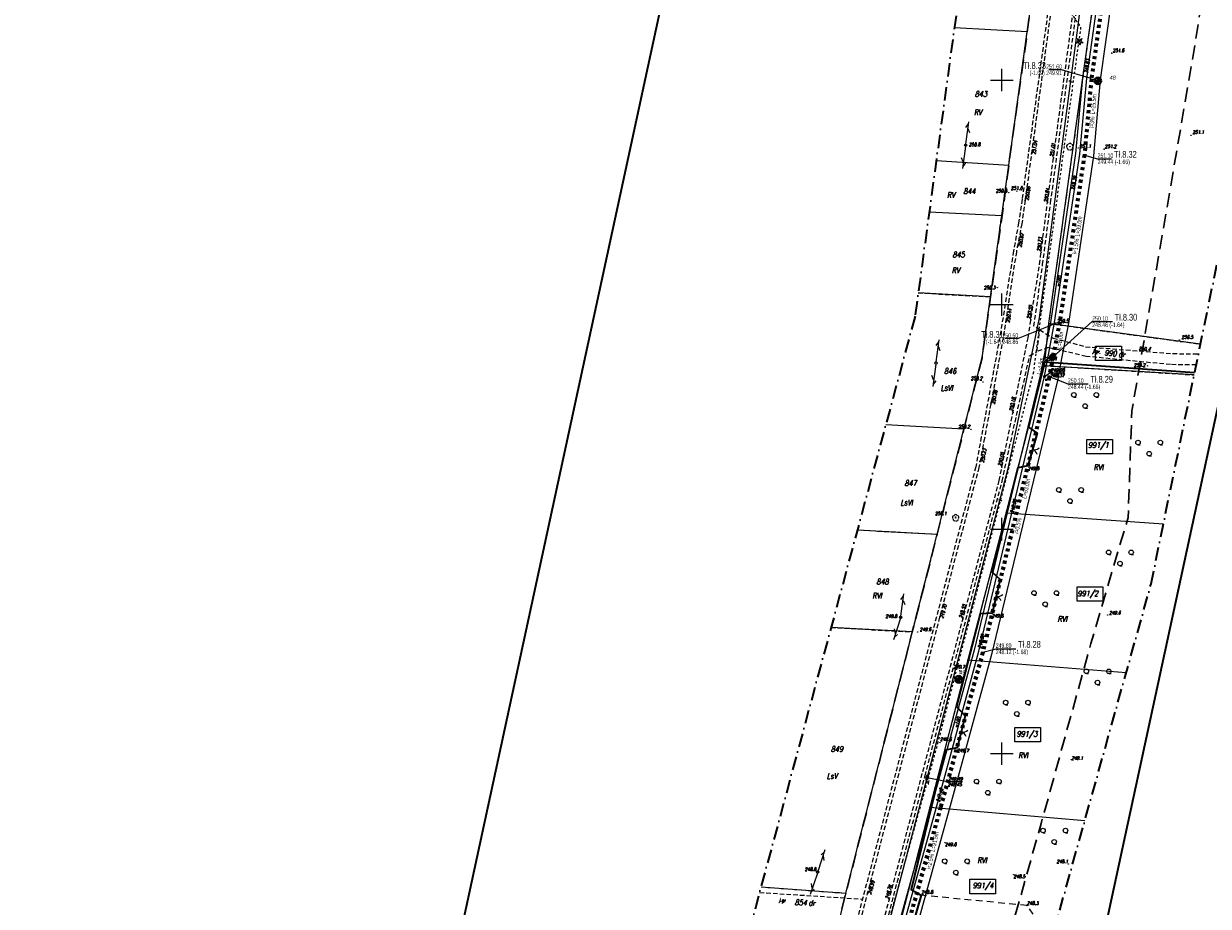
# Model space of a CAD drawing. Header units: millimetres. Extents: x 7436010 to 7436992, y 5663514 to 5666647.
# Tile 54 of 73: x 7436432 to 7436696, y 5665366 to 5665563. Entities that reach past the tile are written whole.
import ezdxf
from ezdxf.enums import TextEntityAlignment as Align

# ---------------------------------------------------------------- set-up
doc = ezdxf.new("R2010")
doc.units = ezdxf.units.MM
doc.header["$PDSIZE"] = 1
for name, pattern in [('$0$HIDDEN', [9.525, 6.35, -3.175]), ('0.7_0.7', [1.4, 0.7, -0.7]), ('1', [0]), ('3', [1, 0.5, -0.5]), ('4', [2.5, 1.5, -1]), ('BUR', [3, 2, -1]), ('GAK', [3.5, 2, -0.75, 0, -0.75]), ('GDE', [0]), ('GUZ', [1.5, 1, -0.5]), ('KOU', [1.5, 1, -0.5]), ('UPW', [2, 1, 1])]:
    doc.linetypes.add(name, pattern=pattern)
for name, color, linetype, lineweight in [('1 OGRODZENIE', 7, 'BGT', 35), ('16 DRZEWA', 96, 'Continuous', 18), ('17 SŁUPY TELEKOMUNIKACYJNE', 30, 'Continuous', 18), ('18 LINIE TELEKOMUNIAKCYJNE', 30, 'Continuous', 18), ('19 ZAKRZEWIENIE ZADRZEWIENIE SYMBOLE', 7, 'Continuous', 18), ('2 BRAMY FURTKI', 7, 'Continuous', 18), ('44 ZAKRZEWIENIE LINIE', 7, '4', 18), ('_BB_Kanalizacja ciśnieniowa - trasa', 44, '0.7_0.7', 70), ('_CC_Studnie 1000 PE SIEĆ', 44, 'Continuous', 40), ('_CC_Tłoczny SIEĆ_opisy', 44, 'BUR', 50), ('_DZIAŁKI DO POZWOLENIA', 110, 'Continuous', 9), ('_GG_Otwory geologiczne - symbole', 10, 'Continuous', 40), ('_LINIA ROZ.LOKA', 4, '$0$HIDDEN', 30), ('Dzialki', 7, 'GDE', 18), ('DZIALKI_SYT-WYS_T_0', 7, 'Continuous', 18), ('EDZPD_L_1', 7, 'GDE', 18), ('EKLTK_T_0', 96, 'Continuous', 18), ('EUZOU_T_0', 96, 'Continuous', 18), ('EUZPU_L_0', 96, 'GUZ', 18), ('GG_otwory_geologiczne_geolog', 10, 'Continuous', 40), ('Linie_odn', 7, 'Continuous', 9), ('Numery działek uzupełnienie', 7, 'Continuous', 18), ('Numery_dzialek', 7, 'Continuous', 18), ('obszar odziaływania inwestcyji', 80, 'Continuous', 20), ('Podzial_sekcyjny_krzyze', 7, 'Continuous', 13), ('Punkty', 7, 'Continuous', 18), ('PunPOMIAR1', 7, 'Continuous', 18), ('RzedPOMIAR1', 7, 'Continuous', 18), ('SDROK_T_0', 7, 'Continuous', 18), ('SDRPK_L_1', 7, 'KOU', 18), ('SDRPK_L_4', 7, 'KOU', 18), ('SIEC_ENERGETYCZNA_L_0', 1, '3', 18), ('SZZPZ_T_0', 7, 'Continuous', 18), ('SZZPZ_T_0 zakrzewienie', 7, 'Continuous', 18), ('UTTOA_T_0', 7, 'Continuous', 18), ('UTTOC_T_0', 30, 'Continuous', 18), ('UTTOO_T_0', 30, 'Continuous', 18), ('UTTPA_T_0', 30, 'Continuous', 18), ('UTTPA_T_3', 30, 'Continuous', 18), ('UTTPO_L_0', 30, '1', 18), ('UWWOA_T_0', 5, 'Continuous', 18), ('UWWOC_T_0', 5, 'Continuous', 18), ('UWWOO_T_0', 5, 'Continuous', 18), ('UWWPA_T_1', 5, 'Continuous', 18), ('UWWPO_L_1', 5, '1', 18), ('UŻYTKI LINIE', 96, 'GUZ', 18), ('UŻYTKI OZNACZENIE', 96, 'Continuous', 18), ('WEKTOR WODOCIĄGI wo', 5, 'Continuous', 18), ('WUKOS_T_0', 7, 'Continuous', 18), ('WUKOS_T_1', 7, 'Continuous', 18), ('ZAKRES MAPY', 1, 'GAK', 35)]:
    doc.layers.add(name, color=color, linetype=linetype, lineweight=lineweight)
doc.layers.add('_map', color=7, linetype='Continuous')
doc.layers.add('RAMA WYPLOT', color=3, linetype='Continuous', lineweight=35, plot=False)
doc.styles.add('K1_ACAD', font='romans.shx', dxfattribs={"width": 0.8, "oblique": 12})
doc.styles.add('PLAN 1 pop.', font='ARIALN.TTF', dxfattribs={"width": 0.8})
doc.styles.add('PLAN 2 pop.', font='ARIALN.TTF', dxfattribs={"width": 0.8})
doc.linetypes.add('BGT', pattern='A,3.75,[133,ltypeshp.shx,S=0.1875,R=0,X=0,Y=0],3.75', length=7.5)

# ---------------------------------------------------------------- blocks, each defined once
blk = doc.blocks.new('GRT')
at = {"linetype": 'Continuous'}
blk.add_circle((0, 0), 0.25, dxfattribs=at)
blk = doc.blocks.new('GRO')
at = {"linetype": 'Continuous'}
blk.add_circle((0, 0), 0.045, dxfattribs=at)
blk = doc.blocks.new('DLI')
at = {"linetype": 'Continuous'}
blk.add_circle((0, 0), 0.045, dxfattribs=at)
for centre, start, end in [((-0.36, 0.12), 102.1445, 221.86), ((0, 0.38), 30.1401, 149.8599), ((0.36, 0.12), 318.14, 77.8555), ((-0.22, -0.3), 174.1482, 293.8542), ((0.22, -0.3), 246.1458, 5.8518)]:
    blk.add_arc(centre, 0.375, start, end, dxfattribs=at)
blk = doc.blocks.new('LZA')
at = {"linetype": 'Continuous'}
for p, q in [((-2.5, 0.75), (-2, 0.75)), ((2.5, 0.75), (3, 0.75)), ((0, -1.75), (0.5, -1.75))]:
    blk.add_line(p, q, dxfattribs=at)
for centre in [(-2.5, 1.25), (2.5, 1.25), (0, -1.25)]:
    blk.add_circle(centre, 0.5, dxfattribs=at)
blk = doc.blocks.new('SLS')
at = {"linetype": 'Continuous'}
blk.add_circle((0, 0), 0.25, dxfattribs=at)
blk = doc.blocks.new('PLT')
at = {"linetype": 'Continuous'}
for p, q in [((0.25, 0), (5.25, 0)), ((3.76605, 0), (2.9, -0.5)), ((3.9, 0.5), (4.76605, 0))]:
    blk.add_line(p, q, dxfattribs=at)
blk = doc.blocks.new('SUUS15_07B')
at = {"linetype": 'Continuous'}
for p, q in [((0.5, 0.23), (-0.5, 0.23)), ((-0.5, 0.23), (-0.5, -0.23)), ((0.5, -0.23), (0.5, 0.23)), ((-0.5, -0.23), (0.5, -0.23))]:
    blk.add_line(p, q, dxfattribs=at)
blk = doc.blocks.new('ZAS')
at = {"linetype": 'Continuous'}
for radius in [0.2, 0.175, 0.15, 0.125, 0.1, 0.075, 0.05, 0.025, 0.00715]:
    blk.add_circle((0, 0), radius, dxfattribs=at)
blk = doc.blocks.new('WSP')
at = {"linetype": 'Continuous'}
blk.add_circle((0, 0), 0.045, dxfattribs=at)
blk = doc.blocks.new('DIG')
at = {"linetype": 'Continuous'}
for p, q in [((-0.78225, -0.26495), (-0.3012, 0.09375)), ((-0.3012, 0.09375), (-0.4937, 0.6621)), ((-0.4937, 0.6621), (-0.0039, 0.31545)), ((-0.0039, 0.31545), (0.4771, 0.67415)), ((0.4771, 0.67415), (0.2988, 0.1012)), ((0.2988, 0.1012), (0.7886, -0.24545)), ((-0.18225, -0.2575), (-0.78225, -0.26495)), ((0.01025, -0.82585), (-0.18225, -0.2575)), ((0.1886, -0.2529), (0.01025, -0.82585)), ((0.7886, -0.24545), (0.1886, -0.2529))]:
    blk.add_line(p, q, dxfattribs=at)
blk.add_circle((0, 0), 0.045, dxfattribs=at)
blk = doc.blocks.new('BGB')
at = {"linetype": 'Continuous'}
for centre, start, end in [((-1.5, 0), 359.9995, 60), ((1.5, 0), 120, 180.0005)]:
    blk.add_arc(centre, 1.5, start, end, dxfattribs=at)
blk = doc.blocks.new('STUDZ')
at = {"layer": '1 OGRODZENIE', "flags": 128}
blk.add_lwpolyline([(7436692.92, 5665484.81), (7436659.52, 5665487.18), (7436655.94, 5665472.74), (7436657.86, 5665471.35), (7436655.78, 5665464.07), (7436653.56, 5665463.68), (7436647.66, 5665440.55), (7436649.65, 5665438.77), (7436647.82, 5665431.28), (7436645.19, 5665431.15), (7436639.89, 5665410.49), (7436641.85, 5665408.41), (7436640.04, 5665401.26), (7436637.38, 5665400.74), (7436629.83, 5665369.74), (7436632, 5665368.48), (7436630.06, 5665361.83), (7436627.65, 5665361.02), (7436604.83, 5665272.7)], dxfattribs=at)
at = {"layer": '44 ZAKRZEWIENIE LINIE', "flags": 128}
blk.add_lwpolyline([(7436655.62, 5665366.15), (7436632, 5665368.48)], dxfattribs=at)
at = {"layer": 'Dzialki'}
for p, q in [((7436659.4, 5665486.4), (7436650.93, 5665453.63)), ((7436692.82, 5665484.35), (7436659.4, 5665486.4)), ((7436650.93, 5665453.63), (7436642.45, 5665420.86)), ((7436650.93, 5665453.63), (7436685.98, 5665451.18)), ((7436642.45, 5665420.86), (7436633.98, 5665388.09)), ((7436642.45, 5665420.86), (7436677.71, 5665418.09)), ((7436633.98, 5665388.09), (7436625.51, 5665355.33)), ((7436633.98, 5665388.09), (7436668.47, 5665385.09))]:
    blk.add_line(p, q, dxfattribs=at)
at = {"layer": 'EDZPD_L_1'}
for p, q in [((7436687.02, 5665687.87), (7436667.9, 5665549.97)), ((7436655.65, 5665560.72), (7436662.17, 5665607.7)), ((7436655.65, 5665560.72), (7436639.42, 5665561.61)), ((7436651.54, 5665531.03), (7436655.65, 5665560.72)), ((7436667.9, 5665549.97), (7436660.39, 5665495.8)), ((7436635.4, 5665532.1), (7436651.54, 5665531.03)), ((7436649.98, 5665519.82), (7436651.54, 5665531.03)), ((7436633.84, 5665520.67), (7436649.98, 5665519.82)), ((7436647.47, 5665501.71), (7436649.98, 5665519.82)), ((7436647.47, 5665501.71), (7436631.37, 5665502.61)), ((7436645.59, 5665488.13), (7436647.47, 5665501.71)), ((7436660.39, 5665495.8), (7436659.4, 5665486.4)), ((7436694.23, 5665491.2), (7436660.39, 5665495.8)), ((7436641.55, 5665472.26), (7436645.59, 5665488.13)), ((7436641.55, 5665472.26), (7436624.15, 5665473.24)), ((7436635.6, 5665448.86), (7436641.55, 5665472.26)), ((7436617.82, 5665449.82), (7436635.6, 5665448.86)), ((7436630.06, 5665427.11), (7436635.6, 5665448.86)), ((7436630.06, 5665427.11), (7436611.96, 5665428.09)), ((7436615.26, 5665368.93), (7436630.06, 5665427.11)), ((7436596.37, 5665370.31), (7436615.26, 5665368.93)), ((7436615.26, 5665368.93), (7436613.91, 5665363.63))]:
    blk.add_line(p, q, dxfattribs=at)
at = {"layer": 'EUZPU_L_0', "linetype": '4'}
blk.add_line((7436658.47, 5665362.23), (7436655.62, 5665366.15), dxfattribs=at)
at = {"layer": 'Podzial_sekcyjny_krzyze', "color": 7, "lineweight": 13}
for p, q in [((7436650, 5665547.5), (7436650, 5665552.5)), ((7436647.5, 5665550), (7436652.5, 5665550)), ((7436650, 5665497.5), (7436650, 5665502.5)), ((7436647.5, 5665500), (7436652.5, 5665500)), ((7436650, 5665447.5), (7436650, 5665452.5)), ((7436647.5, 5665450), (7436652.5, 5665450)), ((7436650, 5665397.5), (7436650, 5665402.5)), ((7436647.5, 5665400), (7436652.5, 5665400))]:
    blk.add_line(p, q, dxfattribs=at)
at = {"layer": 'PunPOMIAR1'}
for p in [(7436674.52, 5665556.02), (7436672.78, 5665534.64), (7436656.57, 5665533.56), (7436661.5, 5665532.72), (7436653.45, 5665512.95), (7436658.73, 5665511.65), (7436650.85, 5665496.14), (7436656.45, 5665496.59), (7436659.52, 5665487.18), (7436647.57, 5665478.08), (7436652.48, 5665475.98), (7436645.12, 5665465.05), (7436650.02, 5665463.8), (7436655.78, 5665464.07), (7436636.15, 5665430.43), (7436641.3, 5665429.93), (7436647.82, 5665431.28), (7436640.04, 5665401.26), (7436620.04, 5665368.91), (7436632, 5665368.48), (7436624.89, 5665367.41)]:
    blk.add_point(p, dxfattribs=at)
at = {"layer": 'RAMA WYPLOT', "flags": 128}
blk.add_lwpolyline([(7436469.91, 5665084.38), (7436654.27, 5665937.39), (7436791.11, 5665907.82), (7436606.75, 5665054.8)], close=True, dxfattribs=at)
at = {"layer": 'SDRPK_L_1'}
for p, q in [((7436685.94, 5665751.99), (7436654.5, 5665523.45)), ((7436668.02, 5665617.74), (7436655.17, 5665523.24)), ((7436660.16, 5665522.74), (7436672.89, 5665617.55)), ((7436660.86, 5665522.7), (7436673.64, 5665617.49)), ((7436654.5, 5665523.45), (7436653.72, 5665518.24)), ((7436655.17, 5665523.24), (7436654.45, 5665518.02)), ((7436658.38, 5665508.97), (7436660.16, 5665522.74)), ((7436659.08, 5665508.92), (7436660.86, 5665522.7)), ((7436653.72, 5665518.24), (7436652.59, 5665511.95)), ((7436654.45, 5665518.02), (7436653.22, 5665511.78)), ((7436652.59, 5665511.95), (7436649.78, 5665494.15)), ((7436653.22, 5665511.78), (7436650.54, 5665494.09)), ((7436655.83, 5665492.59), (7436658.38, 5665508.97)), ((7436657.14, 5665495.2), (7436659.08, 5665508.92)), ((7436658.44, 5665494.35), (7436657.14, 5665495.2)), ((7436649.78, 5665494.15), (7436645.42, 5665470.53)), ((7436650.54, 5665494.09), (7436646.13, 5665470.29)), ((7436649.42, 5665460.84), (7436655.83, 5665492.59)), ((7436657.82, 5665489.56), (7436658.44, 5665494.35)), ((7436650.05, 5665460.66), (7436656.17, 5665488.6)), ((7436656.17, 5665488.6), (7436657.82, 5665489.56)), ((7436645.42, 5665470.53), (7436644.18, 5665463.84)), ((7436646.13, 5665470.29), (7436644.87, 5665463.74)), ((7436644.18, 5665463.84), (7436597.42, 5665285.47)), ((7436644.87, 5665463.74), (7436598.12, 5665285.17)), ((7436603.07, 5665284.33), (7436649.42, 5665460.84)), ((7436632.88, 5665395.03), (7436650.05, 5665460.66)), ((7436603.93, 5665284.26), (7436632.88, 5665395.03))]:
    blk.add_line(p, q, dxfattribs=at)
at = {"layer": 'SDRPK_L_4'}
for p, q in [((7436658.44, 5665494.35), (7436661.42, 5665492.54)), ((7436661.42, 5665492.54), (7436668.64, 5665490.63)), ((7436660.35, 5665490.44), (7436657.82, 5665489.56)), ((7436668.75, 5665488.47), (7436660.35, 5665490.44)), ((7436668.64, 5665490.63), (7436688.03, 5665489.09)), ((7436687.57, 5665486.63), (7436668.75, 5665488.47)), ((7436688.03, 5665489.09), (7436693.78, 5665489.02)), ((7436693.28, 5665486.59), (7436687.57, 5665486.63)), ((7436596.04, 5665369.09), (7436618.95, 5665367.61))]:
    blk.add_line(p, q, dxfattribs=at)
at = {"layer": 'SIEC_ENERGETYCZNA_L_0'}
for p, q in [((7436665.87, 5665564.23), (7436667.54, 5665561.78)), ((7436667.54, 5665561.78), (7436663.86, 5665535.24)), ((7436663.86, 5665535.24), (7436661.15, 5665515.65)), ((7436661.15, 5665515.65), (7436658.7, 5665497.99)), ((7436658.7, 5665497.99), (7436657.01, 5665484.95)), ((7436657.01, 5665484.95), (7436651.54, 5665463.71)), ((7436651.54, 5665463.71), (7436640.25, 5665420.11)), ((7436640.25, 5665420.11), (7436635.75, 5665402.54)), ((7436635.75, 5665402.54), (7436629.39, 5665379.43)), ((7436629.39, 5665379.43), (7436623.58, 5665358.25))]:
    blk.add_line(p, q, dxfattribs=at)
at = {"layer": 'UTTOC_T_0'}
for p, q in [((7436633.35, 5665394.67), (7436637.83, 5665393.77)), ((7436637.83, 5665393.77), (7436641.22, 5665393.77))]:
    blk.add_line(p, q, dxfattribs=at)
at = {"layer": 'UTTPO_L_0'}
for p, q in [((7436658.36, 5665497.02), (7436677.18, 5665639.26)), ((7436651.51, 5665463.82), (7436658.36, 5665497.02)), ((7436633.4, 5665394.84), (7436651.51, 5665463.82)), ((7436573.63, 5665166.96), (7436633.4, 5665394.84))]:
    blk.add_line(p, q, dxfattribs=at)
at = {"layer": 'UWWOA_T_0'}
for p, q in [((7436659.52, 5665483.99), (7436660.66, 5665484.79)), ((7436660.66, 5665484.79), (7436664.01, 5665484.79))]:
    blk.add_line(p, q, dxfattribs=at)
at = {"layer": 'UŻYTKI LINIE', "flags": 128}
for points in [[(7436687.02, 5665687.87), (7436667.9, 5665549.97), (7436660.39, 5665495.8), (7436694.23, 5665491.2)], [(7436596.37, 5665370.31), (7436615.26, 5665368.93), (7436630.06, 5665427.11), (7436635.6, 5665448.86), (7436641.55, 5665472.26), (7436645.59, 5665488.13), (7436647.47, 5665501.71), (7436649.98, 5665519.82), (7436651.54, 5665531.03), (7436655.65, 5665560.72), (7436662.17, 5665607.7), (7436664.24, 5665622.64), (7436669.04, 5665657.31)], [(7436631.37, 5665502.61), (7436647.47, 5665501.71)], [(7436659.4, 5665486.4), (7436650.93, 5665453.63), (7436642.45, 5665420.86), (7436633.98, 5665388.09), (7436625.51, 5665355.33), (7436616.31, 5665319.76), (7436607.18, 5665284.42), (7436597.98, 5665248.84)], [(7436659.4, 5665486.4), (7436692.82, 5665484.35)], [(7436617.82, 5665449.82), (7436635.6, 5665448.86)], [(7436611.96, 5665428.09), (7436630.06, 5665427.11)]]:
    blk.add_lwpolyline(points, dxfattribs=at)
at = {"layer": 'WEKTOR WODOCIĄGI wo'}
for p, q in [((7436668.94, 5665550.4), (7436676.46, 5665604.01)), ((7436667.39, 5665533.54), (7436668.94, 5665550.4)), ((7436661.74, 5665496.04), (7436667.39, 5665533.54)), ((7436659.52, 5665483.99), (7436661.74, 5665496.04)), ((7436644.84, 5665422.8), (7436659.52, 5665483.99)), ((7436635.48, 5665388.37), (7436644.84, 5665422.8)), ((7436625.4, 5665352.16), (7436635.48, 5665388.37))]:
    blk.add_line(p, q, dxfattribs=at)
at = {"layer": 'ZAKRES MAPY', "ltscale": 1.5}
blk.add_lwpolyline([(7436499.64, 5664770.19), (7436618.18, 5665205.39), (7436683.21, 5665437.78), (7436699.29, 5665515.69), (7436766.55, 5666002.2), (7436830.55, 5666510.53), (7436842.09, 5666581.76), (7436785.51, 5666596.85), (7436785.51, 5666596.85), (7436586.58, 5666594.14), (7436584.94, 5666524.7), (7436750.08, 5666529.35), (7436745.08, 5666424.3), (7436720.95, 5666302.3), (7436720.95, 5666302.3), (7436688.83, 5666001.55), (7436443.21, 5666009.35), (7436440.09, 5665956.61), (7436694.21, 5665946.11), (7436662.94, 5665733.97), (7436630.66, 5665497.39), (7436531.49, 5665129.94)], dxfattribs=at)
at = {"layer": '16 DRZEWA', "linetype": 'Continuous'}
blk.add_blockref('DIG', (7436667.32, 5665558.57), dxfattribs=at)
at = {"layer": '17 SŁUPY TELEKOMUNIKACYJNE', "rotation": 0.06504070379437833}
blk.add_blockref('SLS', (7436635.32, 5665486.98), dxfattribs=at)
at = {"layer": '18 LINIE TELEKOMUNIAKCYJNE', "linetype": 'Continuous'}
for rotation in [82.25672259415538, 262.1036979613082]:
    blk.add_blockref('PLT', (7436635.32, 5665486.98), dxfattribs=dict(at, rotation=rotation))
at = {"layer": '19 ZAKRZEWIENIE ZADRZEWIENIE SYMBOLE'}
for p in [(7436668.53, 5665478.66), (7436682.8, 5665468.04), (7436665.17, 5665457.5), (7436676.29, 5665443.59), (7436659.65, 5665434.54), (7436671.31, 5665417.09), (7436653.33, 5665410.12), (7436646.86, 5665392.56), (7436661.66, 5665381.62)]:
    blk.add_blockref('LZA', p, dxfattribs=at)
at = {"layer": '2 BRAMY FURTKI'}
for p, rotation in [((7436656.82, 5665467.71), 254.0546040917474), ((7436648.74, 5665435.03), 256.2986226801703), ((7436640.95, 5665404.83), 255.7941871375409)]:
    blk.add_blockref('BGB', p, dxfattribs=dict(at, rotation=rotation))
at = {"layer": 'Punkty'}
for name, p in [('GRT', (7436659.4, 5665486.4)), ('GRO', (7436650.93, 5665453.63)), ('GRO', (7436642.45, 5665420.86)), ('GRO', (7436633.98, 5665388.09))]:
    blk.add_blockref(name, p, dxfattribs=at)
at = {"layer": 'SZZPZ_T_0'}
for p, rotation in [((7436665.14, 5665535.15), 0.06266379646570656), ((7436639.72, 5665452.49), 0.06534123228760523)]:
    blk.add_blockref('DLI', p, dxfattribs=dict(at, rotation=rotation))
at = {"layer": 'SZZPZ_T_0 zakrzewienie'}
blk.add_blockref('LZA', (7436639.76, 5665374.79), dxfattribs=at)
at = {"layer": 'UTTPA_T_0', "rotation": 75.28823630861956}
blk.add_blockref('SUUS15_07B', (7436633.35, 5665394.67), dxfattribs=at)
at = {"layer": 'UTTPA_T_3'}
for name, p, rotation in [('PLT', (7436641.92, 5665535.51), 82.34666308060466), ('PLT', (7436641.92, 5665535.51), 262.1709478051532), ('SLS', (7436641.92, 5665535.51), 0.06318289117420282), ('PLT', (7436627.47, 5665430.37), 82.17489749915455), ('PLT', (7436627.47, 5665430.37), 251.9726762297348), ('SLS', (7436627.47, 5665430.37), 0.06504070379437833), ('PLT', (7436609, 5665373.62), 71.97379135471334), ('SLS', (7436609, 5665373.62), 0.06381126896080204), ('PLT', (7436609, 5665373.62), 250.879361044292)]:
    blk.add_blockref(name, p, dxfattribs=dict(at, rotation=rotation))
at = {"layer": 'UWWPA_T_1', "rotation": 258.9200577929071}
blk.add_blockref('ZAS', (7436659.52, 5665483.99), dxfattribs=at)
at = {"layer": 'WUKOS_T_0'}
for p, rotation in [((7436692.09, 5665537.69), 0.06236326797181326), ((7436641.9, 5665535.51), 0.06318289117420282), ((7436667.03, 5665534.86), 0.06263647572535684), ((7436651.52, 5665524.96), 0.06301896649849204), ((7436653.34, 5665525.27), 0.06296432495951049), ((7436649, 5665503.78), 0.06356538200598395), ((7436661.73, 5665495.97), 0.0638932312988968), ((7436683.14, 5665490.5), 0.06386591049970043), ((7436689.54, 5665492.1), 0.06353806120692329), ((7436682.41, 5665486.36), 0.06405715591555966), ((7436645.77, 5665482.78), 0.0644396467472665), ((7436643.15, 5665472.21), 0.06484945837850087), ((7436639.68, 5665452.69), 0.06534123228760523), ((7436627.39, 5665430.36), 0.06504070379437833), ((7436673.58, 5665430.87), 0.06555979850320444), ((7436631.26, 5665427.07), 0.0651226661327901), ((7436640.63, 5665418.44), 0.06523194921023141), ((7436636.24, 5665402.47), 0.06476749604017), ((7436665.49, 5665398.64), 0.06468553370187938), ((7436609.01, 5665373.71), 0.06381126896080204)]:
    blk.add_blockref('WSP', p, dxfattribs=dict(at, rotation=rotation))
for p in [(7436655.17, 5665523.24), (7436660.16, 5665522.74), (7436637.32, 5665380.15), (7436664.81, 5665375.42), (7436652.61, 5665373.03), (7436655.62, 5665366.15)]:
    blk.add_blockref('WSP', p, dxfattribs=at)
at = {"layer": 'DZIALKI_SYT-WYS_T_0', "style": 'K1_ACAD', "oblique": 12, "width": 0.8}
for s, p in [('843', (7436645.34, 5665546.93)), ('844', (7436642.78, 5665525.26)), ('845', (7436640.37, 5665511.14)), ('846', (7436638.49, 5665485.19)), ('847', (7436629.68, 5665460.24)), ('848', (7436623.42, 5665438.29)), ('849', (7436613.27, 5665401.01))]:
    blk.add_text(s, height=1.25, dxfattribs=at).set_placement(p, align=Align.MIDDLE)
blk.add_text('854', height=1.25, rotation=356.5781, dxfattribs=at).set_placement((7436605.22, 5665366.84), align=Align.MIDDLE)
at = {"layer": 'EKLTK_T_0', "style": 'K1_ACAD', "oblique": 12, "width": 0.8}
for p in [(7436670.43, 5665464.4), (7436662.39, 5665430.61), (7436653.66, 5665400.23), (7436644.5, 5665376.89)]:
    blk.add_text('RVI', height=1.25, dxfattribs=at).set_placement(p, align=Align.TOP_LEFT)
at = {"layer": 'EUZOU_T_0', "style": 'K1_ACAD', "oblique": 12, "width": 0.8}
blk.add_text('LsV', height=1.25, dxfattribs=at).set_placement((7436610.99, 5665395.63), align=Align.TOP_LEFT)
blk.add_text('dr', height=1.25, rotation=356.5781, dxfattribs=at).set_placement((7436606.98, 5665367.39), align=Align.TOP_LEFT)
at = {"layer": 'Numery działek uzupełnienie', "style": 'K1_ACAD', "oblique": 12, "width": 0.8}
blk.add_text('990', height=1.25, rotation=354.416, dxfattribs=at).set_placement((7436672.92, 5665489.94), align=Align.TOP_LEFT)
at = {"layer": 'Numery_dzialek', "style": 'K1_ACAD', "oblique": 12, "width": 0.8}
for s, p in [('991/1', (7436669.19, 5665469.35)), ('991/2', (7436666.85, 5665436.29)), ('991/3', (7436653.28, 5665405.02)), ('991/4', (7436643.5, 5665371.26))]:
    blk.add_text(s, height=1.25, dxfattribs=at).set_placement(p, align=Align.TOP_LEFT)
at = {"layer": 'RzedPOMIAR1', "style": 'K1_ACAD', "oblique": 12, "width": 0.8}
for s, p in [('251.6', (7436674.68, 5665556.25)), ('251.2', (7436672.94, 5665534.87)), ('250.1', (7436659.68, 5665487.53)), ('249.8', (7436655.74, 5665463.15)), ('249.8', (7436647.74, 5665430.31)), ('249.7', (7436640.05, 5665400.3)), ('248.8', (7436632.08, 5665368.8))]:
    blk.add_text(s, height=0.75, dxfattribs=at).set_placement(p)
for s, rotation, p in [('251.04', 82.2565, (7436657.46, 5665533.4)), ('251.01', 82.3527, (7436661.43, 5665532.87)), ('250.67', 78.8491, (7436654.32, 5665512.71)), ('250.73', 82.6344, (7436658.58, 5665511.81)), ('250.44', 81.3853, (7436651.7, 5665495.95)), ('250.55', 81.1514, (7436656.33, 5665496.72)), ('250.28', 79.5025, (7436648.4, 5665477.77)), ('250.18', 78.586, (7436652.37, 5665476.18)), ('250.23', 79.1112, (7436645.96, 5665464.75)), ('250.05', 78.586, (7436649.91, 5665463.96)), ('249.70', 75.3291, (7436636.93, 5665430.06)), ('249.55', 75.2868, (7436641.19, 5665430.09)), ('248.99', 75.3291, (7436620.87, 5665368.57)), ('248.78', 75.2868, (7436624.76, 5665367.57))]:
    blk.add_text(s, height=0.75, rotation=rotation, dxfattribs=at).set_placement(p)
at = {"layer": 'SDROK_T_0', "style": 'K1_ACAD', "oblique": 12, "width": 0.8}
blk.add_text('j.gr.', height=0.75, rotation=353.3201, dxfattribs=at).set_placement((7436670.23, 5665489.68), align=Align.MIDDLE_LEFT)
blk.add_text('j.gr', height=0.75, rotation=357.9268, dxfattribs=at).set_placement((7436601.07, 5665366.97), align=Align.CENTER)
at = {"layer": 'UTTOA_T_0', "style": 'K1_ACAD', "oblique": 12, "width": 0.8}
blk.add_text('t', height=0.75, dxfattribs=at).set_placement((7436633.41, 5665393.25))
at = {"layer": 'UTTOC_T_0', "style": 'K1_ACAD', "oblique": 12, "width": 0.8}
for s, p in [('249.49', (7436638.1, 5665394.75)), ('248.45', (7436637.92, 5665393.51))]:
    blk.add_text(s, height=0.75, dxfattribs=at).set_placement(p, align=Align.TOP_LEFT)
at = {"layer": 'UTTOO_T_0', "style": 'K1_ACAD', "oblique": 12, "width": 0.8}
for p in [(7436665.53, 5665549.43), (7436649.88, 5665456.14)]:
    blk.add_text('t', height=0.75, rotation=75.1717, dxfattribs=at).set_placement(p)
at = {"layer": 'UWWOA_T_0', "style": 'K1_ACAD', "oblique": 12, "width": 0.8}
for s, p in [('248.37', (7436660.74, 5665484.57)), ('249.98', (7436660.85, 5665485.79))]:
    blk.add_text(s, height=0.75, dxfattribs=at).set_placement(p, align=Align.TOP_LEFT)
blk.add_text('w', height=0.75, dxfattribs=at).set_placement((7436659.5, 5665482.99))
at = {"layer": 'UWWOC_T_0', "style": 'K1_ACAD', "oblique": 12, "width": 0.8}
for s, rotation, p in [('249.83', 82.0093, (7436669.1, 5665551.52)), ('249.39', 81.4269, (7436666.18, 5665525.47)), ('248.05', 76.5075, (7436652.58, 5665453.51)), ('248.00', 76.5051, (7436645.39, 5665423.41)), ('247.42', 74.7883, (7436636.13, 5665389.16))]:
    blk.add_text(s, height=0.75, rotation=rotation, dxfattribs=at).set_placement(p)
at = {"layer": 'UWWOO_T_0', "style": 'K1_ACAD', "oblique": 12, "width": 0.8}
for rotation, p in [(81.4302, (7436663.11, 5665505.14)), (74.7879, (7436640.52, 5665406.89))]:
    blk.add_text('w160', height=0.75, rotation=rotation, dxfattribs=at).set_placement(p, align=Align.CENTER)
at = {"layer": 'UŻYTKI OZNACZENIE', "style": 'K1_ACAD', "oblique": 12, "width": 0.8}
for s, p in [('RV', (7436643.76, 5665543.46)), ('RV', (7436637.77, 5665525.04)), ('RV', (7436638.84, 5665508.27)), ('LsVI', (7436636.35, 5665482.08)), ('LsVI', (7436627.4, 5665456.54)), ('RVI', (7436621.13, 5665435.81))]:
    blk.add_text(s, height=1.25, dxfattribs=at).set_placement(p, align=Align.TOP_LEFT)
blk.add_text('dr', height=1.25, rotation=354.416, dxfattribs=at).set_placement((7436676.04, 5665489.61), align=Align.TOP_LEFT)
at = {"layer": 'WUKOS_T_1', "style": 'K1_ACAD', "oblique": 12, "width": 0.8}
for s, rotation, p in [('251.1', 0.0624, (7436692.45, 5665538.05)), ('251.1', 0.0626, (7436667.28, 5665534.92)), ('250.84', 82.3479, (7436660.16, 5665522.74)), ('250.5', 0.0639, (7436662.28, 5665495.97)), ('250.5', 0.0635, (7436690.02, 5665492.4)), ('249.6', 0.0656, (7436673.89, 5665430.99)), ('249.6', 0.0651, (7436631.71, 5665427.3)), ('249.7', 0.0653, (7436639.2, 5665418.96)), ('249.6', 0.0648, (7436636.25, 5665402.82)), ('249.1', 0.0647, (7436665.49, 5665398.64))]:
    blk.add_text(s, height=0.75, rotation=rotation, dxfattribs=at).set_placement(p)
blk.add_text('250.8', height=0.75, rotation=0.0632, dxfattribs=at).set_placement((7436642.63, 5665535.66), align=Align.MIDDLE_LEFT)
for s, rotation, p in [('250.6', 0.063, (7436651.19, 5665524.98)), ('250.2', 0.0644, (7436645.65, 5665483.21)), ('250.2', 0.0648, (7436642.91, 5665472.46)), ('250.1', 0.0653, (7436637.67, 5665453.12))]:
    blk.add_text(s, height=0.75, rotation=rotation, dxfattribs=at).set_placement(p, align=Align.RIGHT)
blk.add_text('251.0', height=0.75, rotation=0.063, dxfattribs=at).set_placement((7436653.3, 5665525.56), align=Align.CENTER)
blk.add_text('250.86', height=0.75, rotation=82.2559, dxfattribs=at).set_placement((7436655.17, 5665523.24), align=Align.TOP_LEFT)
for s, rotation, p in [('250.3', 0.0636, (7436648.52, 5665503.78)), ('249.8', 0.065, (7436626.66, 5665430.6)), ('248.8', 0.0638, (7436608.64, 5665374.24))]:
    blk.add_text(s, height=0.75, rotation=rotation, dxfattribs=at).set_placement(p, align=Align.MIDDLE_RIGHT)
blk.add_text('250.4', height=0.75, rotation=353.0863, dxfattribs=at).set_placement((7436683.11, 5665490.36), align=Align.TOP_RIGHT)
blk.add_text('250.2', height=0.75, rotation=0.0641, dxfattribs=at).set_placement((7436680.68, 5665486.92), align=Align.TOP_CENTER)
for s, p in [('249.0', (7436637.32, 5665380.15)), ('248.1', (7436662.17, 5665376.37)), ('248.5', (7436652.61, 5665373.03))]:
    blk.add_text(s, height=0.75, dxfattribs=at).set_placement(p, align=Align.TOP_LEFT)
blk.add_text('248.3', height=0.75, dxfattribs=at).set_placement((7436658.14, 5665367.07), align=Align.TOP_RIGHT)
blk = doc.blocks.new('A$C759113EB')
at = {"linetype": '1'}
h = blk.add_hatch(color=1, dxfattribs=at)
h.dxf.hatch_style = 1
h.paths.add_polyline_path([(1.5, 1.5), (3, 1.5, 0.414214), (1.5, 3)])
h.paths.add_polyline_path([(1.5, 1.5), (0, 1.5, 0.414214), (1.5, 0)])
at = {"layer": 'GG_otwory_geologiczne_geolog', "color": 10}
for p, q in [((0, 1.5), (3, 1.5)), ((1.5, 3), (1.5, 0))]:
    blk.add_line(p, q, dxfattribs=at)
at = {"layer": 'GG_otwory_geologiczne_geolog', "color": 1}
for start, end in [(90, 180), (270, 0)]:
    blk.add_arc((1.5, 1.5), 1.5, start, end, dxfattribs=at)
at = {"layer": 'GG_otwory_geologiczne_geolog', "color": 10}
for start, end in [(180, 270), (0, 90)]:
    blk.add_arc((1.5, 1.5), 1.5, start, end, dxfattribs=at)

msp = doc.modelspace()

# ---------------------------------------------------------------- hatches: boundary and pattern name
at = {"layer": '_CC_Studnie 1000 PE SIEĆ', "lineweight": 40}
h = msp.add_hatch(color=253, dxfattribs=at)
h.dxf.hatch_style = 1
edge = h.paths.add_edge_path()
edge.add_arc((7436661.34, 5665488.34), 0.601, 0, 360)

# ---------------------------------------------------------------- linework, layer by layer
at = {"layer": '_BB_Kanalizacja ciśnieniowa - trasa'}
msp.add_lwpolyline([(7436688.15, 5665685.97), (7436686.99, 5665676.32), (7436684.39, 5665655.74), (7436681.79, 5665635.15), (7436677.45, 5665603.87), (7436669.93, 5665550.26), (7436668.38, 5665533.39), (7436662.87, 5665496.11), (7436661.34, 5665488.34), (7436660.51, 5665483.81), (7436645.72, 5665422.56), (7436636.36, 5665388.11), (7436626.27, 5665351.89), (7436621.55, 5665334.41), (7436616.82, 5665316.92), (7436603.11, 5665264.48), (7436598.25, 5665246.21), (7436592.23, 5665224.05), (7436586.21, 5665201.89), (7436575.27, 5665161.49)], dxfattribs=at)
at = {"layer": '_CC_Studnie 1000 PE SIEĆ'}
msp.add_circle((7436661.34, 5665488.34), 0.601, dxfattribs=at)
at = {"layer": '_DZIAŁKI DO POZWOLENIA'}
for points in [[(7436670.88, 5665490.73), (7436676.62, 5665490.73), (7436676.62, 5665487.53), (7436670.88, 5665487.53)], [(7436668.92, 5665469.97), (7436674.66, 5665469.97), (7436674.66, 5665466.77), (7436668.92, 5665466.77)], [(7436666.74, 5665437.14), (7436672.47, 5665437.14), (7436672.47, 5665433.94), (7436666.74, 5665433.94)], [(7436652.88, 5665405.82), (7436658.61, 5665405.82), (7436658.61, 5665402.62), (7436652.88, 5665402.62)], [(7436642.86, 5665372.01), (7436648.59, 5665372.01), (7436648.59, 5665368.81), (7436642.86, 5665368.81)]]:
    msp.add_lwpolyline(points, close=True, dxfattribs=at)
at = {"layer": '_LINIA ROZ.LOKA', "ltscale": 0.5, "flags": 128}
msp.add_lwpolyline([(7436769.82, 5666386.17), (7436785.63, 5666401.9), (7436777.17, 5666339.85), (7436769.64, 5666284.84), (7436763.69, 5666241.33), (7436758.71, 5666204.87), (7436747, 5666120.48), (7436746.67, 5666118.16), (7436746, 5666112.25), (7436742.68, 5666086.95), (7436737.87, 5666050.31), (7436735.79, 5666034.48), (7436729.16, 5665983.96), (7436725.41, 5665955.37), (7436721.16, 5665922.94), (7436716.68, 5665892.75), (7436714.65, 5665879.5), (7436710.7, 5665853.65), (7436705.91, 5665822.36), (7436701.24, 5665791.78), (7436696.68, 5665761.99), (7436693.36, 5665740.28), (7436692.49, 5665734.57), (7436691.24, 5665725.21), (7436686.82, 5665692.28), (7436686.24, 5665687.98), (7436687.02, 5665687.87), (7436687.8, 5665687.76), (7436688.43, 5665687.68), (7436689.73, 5665687.5), (7436691.7, 5665687.22), (7436695.05, 5665686.76), (7436699.59, 5665686.13), (7436703.87, 5665685.5), (7436710.05, 5665684.69), (7436704.14, 5665626.72), (7436692.35, 5665554.03), (7436684.4, 5665507.89), (7436678.95, 5665476.38), (7436678.11, 5665452.58), (7436669.82, 5665424.53), (7436658.74, 5665384.42), (7436649.92, 5665353.22), (7436656.07, 5665352.41), (7436640.53, 5665294.18), (7436627.07, 5665248.66), (7436617.8, 5665220.56), (7436609.03, 5665184.74), (7436597.09, 5665145.04), (7436586.74, 5665104.18), (7436580.26, 5665077.61), (7436551.4, 5665080.63), (7436544.13, 5665053.46), (7436541.65, 5665043.68), (7436535.65, 5665019.89), (7436527.28, 5664986.71), (7436518.85, 5664953.13), (7436540.24, 5664951.29), (7436527.27, 5664905.09), (7436512.89, 5664848.87), (7436512.75, 5664848.25), (7436491.25, 5664843.66), (7436490.45, 5664840.42), (7436488.75, 5664840.17), (7436485.59, 5664828.52), (7436480.77, 5664810.69), (7436477.56, 5664798.83), (7436470.05, 5664771.07), (7436466.78, 5664758.91), (7436461, 5664737.53), (7436453.38, 5664709.45), (7436450.49, 5664698.66), (7436449.29, 5664694.23), (7436447.88, 5664689), (7436444.73, 5664677.41), (7436439.73, 5664658.88), (7436430.8, 5664625.84), (7436422.09, 5664592.64), (7436411.81, 5664553.45), (7436402.82, 5664519.11), (7436395.06, 5664489.58), (7436386.91, 5664458.42), (7436380.7, 5664434.66), (7436376.52, 5664418.9), (7436373.4, 5664406.85), (7436371.23, 5664398.64), (7436365.4, 5664376.39), (7436360.19, 5664356.59), (7436358.97, 5664351.96), (7436370.07, 5664349.72), (7436345.74, 5664252.38), (7436338.1, 5664221.81), (7436346.56, 5664219.64), (7436332.96, 5664172.83), (7436327.71, 5664153.96), (7436320.71, 5664127.65), (7436315.85, 5664109.04), (7436293.51, 5664105.67), (7436291.78, 5664098.99), (7436311.25, 5664095.22), (7436305.86, 5664069.9), (7436301.25, 5664052.5), (7436298.26, 5664034.7), (7436295.23, 5664016.7), (7436294.2, 5663992.36), (7436295.68, 5663969.32), (7436298.86, 5663944.9), (7436305.05, 5663922.42), (7436309.37, 5663907.37), (7436310.08, 5663904.28), (7436287.94, 5663894.27), (7436287.89, 5663894.23), (7436289.29, 5663888.17), (7436307.22, 5663896.42), (7436313.56, 5663878.37), (7436316.82, 5663864.36), (7436323.1, 5663841.84), (7436323.62, 5663840.35), (7436302.73, 5663832.55), (7436306.08, 5663818.61), (7436328.59, 5663826.53), (7436335.3, 5663807.88), (7436346.49, 5663776.83), (7436347.27, 5663774.44), (7436325.84, 5663769.72), (7436328.27, 5663765.49), (7436328.27, 5663765.49), (7436337.73, 5663749.26), (7436355.95, 5663758.12), (7436369.04, 5663743.04), (7436379.22, 5663723.73), (7436386.59, 5663707.33), (7436393.78, 5663687.44), (7436394.54, 5663683.16), (7436386.12, 5663681.18), (7436375.06, 5663673.19), (7436376.66, 5663669.4), (7436378.04, 5663665.37), (7436383.14, 5663649.89), (7436385.45, 5663641.27), (7436392.56, 5663614.94), (7436402.77, 5663597.55), (7436404.55, 5663594.36), (7436398.14, 5663579.56), (7436383.47, 5663579.87), (7436383.47, 5663598.95), (7436383.54, 5663613.76), (7436381.27, 5663622.16), (7436375.49, 5663643.65), (7436374.49, 5663647.41), (7436373.19, 5663652.22), (7436366.81, 5663649.77), (7436363.11, 5663660.13), (7436369.06, 5663664.53), (7436367.98, 5663667.46), (7436362.42, 5663663.46), (7436351.03, 5663690.17), (7436348.92, 5663700.66), (7436355.28, 5663701.41), (7436350.01, 5663711.55), (7436342.68, 5663723.84), (7436323.69, 5663721.1), (7436294.62, 5663770.74), (7436268.86, 5663766.23), (7436263.07, 5663785.82), (7436260.04, 5663784.81), (7436254.69, 5663782.73), (7436252.46, 5663789.25), (7436260.43, 5663792.4), (7436278.16, 5663799.5), (7436285.7, 5663801.99), (7436278.82, 5663825.68), (7436273.4, 5663846.93), (7436269.39, 5663864.94), (7436284.57, 5663868.62), (7436282.66, 5663876.99), (7436274.79, 5663875.66), (7436272.43, 5663887.4), (7436280.04, 5663888.29), (7436279.11, 5663892.09), (7436269.52, 5663890.93), (7436263.1, 5663914.55), (7436258.6, 5663935.85), (7436251.25, 5663959.73), (7436247.77, 5663974.33), (7436257.81, 5663977.45), (7436257.7, 5663985.66), (7436257.6, 5663994.26), (7436254.81, 5664004.46), (7436251.48, 5664016.71), (7436250.55, 5664027.07), (7436249.49, 5664037.26), (7436242.69, 5664037.33), (7436241.68, 5664048.83), (7436240.9, 5664065.75), (7436219.89, 5664094.24), (7436221.99, 5664101.65), (7436224.11, 5664100.45), (7436249.12, 5664102.02), (7436242.68, 5664108.3), (7436226.64, 5664128.31), (7436226.02, 5664140.26), (7436224.84, 5664141.85), (7436219.24, 5664143.56), (7436189.72, 5664143.16), (7436172.24, 5664151.73), (7436160.04, 5664157.7), (7436156.65, 5664159.35), (7436144.81, 5664164.95), (7436142.54, 5664166.01), (7436135.05, 5664171.55), (7436122.04, 5664181.32), (7436108.22, 5664191.49), (7436106.94, 5664192.44), (7436096.69, 5664202.79), (7436089.7, 5664209.89), (7436082.36, 5664217.23), (7436065.98, 5664208.51), (7436054.19, 5664202.18), (7436048.15, 5664211.64), (7436077.49, 5664231.59), (7436078.11, 5664230.8), (7436082.88, 5664224.7), (7436088.01, 5664218.66), (7436091.26, 5664215.4), (7436100.88, 5664205.31), (7436105.44, 5664200.58), (7436107, 5664199), (7436108.61, 5664197.36), (7436109.38, 5664196.58), (7436109.54, 5664196.42), (7436113.39, 5664193.77), (7436117.54, 5664190.76), (7436126.19, 5664184.59), (7436131.52, 5664180.7), (7436136.12, 5664196.77), (7436147.66, 5664192.78), (7436144.07, 5664181.29), (7436141.62, 5664173.45), (7436149.98, 5664169.14), (7436161.93, 5664163.01), (7436166.87, 5664160.46), (7436176.13, 5664155.71), (7436190.6, 5664148.29), (7436211.64, 5664148.49), (7436219.97, 5664148.58), (7436227.76, 5664146.18), (7436230.92, 5664142.23), (7436230.7, 5664137.63), (7436231.98, 5664130.14), (7436242.86, 5664115.22), (7436255.74, 5664102.74), (7436277.11, 5664081.5), (7436279.29, 5664110.77), (7436287.11, 5664140.3), (7436294.81, 5664168.38), (7436300.41, 5664167.93), (7436303.62, 5664180.05), (7436314.75, 5664222.52), (7436320.67, 5664244.51), (7436329.29, 5664276.33), (7436339.49, 5664314.22), (7436347.35, 5664343.31), (7436344.05, 5664344.14), (7436348.21, 5664369.31), (7436371.21, 5664451.73), (7436387.62, 5664516.96), (7436415.59, 5664621.21), (7436434.67, 5664694.68), (7436464.45, 5664803.67), (7436472.92, 5664837.82), (7436477.35, 5664838.62), (7436478.21, 5664841.78), (7436481.51, 5664853.98), (7436494.03, 5664899.69), (7436502.4, 5664930.23), (7436504.59, 5664938.28), (7436507.77, 5664949.8), (7436500.72, 5664950), (7436508.91, 5664982.67), (7436528.12, 5665058.56), (7436539.99, 5665099.16), (7436546.5, 5665097.77), (7436553.59, 5665124.94), (7436568.61, 5665185.17), (7436573.13, 5665202.81), (7436575.09, 5665210.14), (7436580.01, 5665229.57), (7436583.77, 5665244.51), (7436593.84, 5665284.25), (7436602.23, 5665317.29), (7436613.91, 5665363.64), (7436618.24, 5665380.68), (7436630.04, 5665427.09), (7436635.6, 5665448.86), (7436641.55, 5665472.26), (7436645.6, 5665488.17), (7436647.47, 5665501.71), (7436650.05, 5665519.83), (7436651.53, 5665531.05), (7436655.66, 5665560.73), (7436662.17, 5665607.71), (7436664.22, 5665622.58), (7436669.04, 5665657.29), (7436673.24, 5665687.67), (7436669.13, 5665688.35), (7436676.29, 5665740.38), (7436691.42, 5665845.09), (7436699.67, 5665904.31), (7436707.4, 5665965.13), (7436522.2, 5665967.37), (7436460.27, 5665974.02), (7436461.79, 5665994.07), (7436645.18, 5665988.69), (7436704.6, 5665987.73), (7436718.23, 5666087.22), (7436731.41, 5666189.83), (7436742.14, 5666261.15), (7436750, 5666316.48), (7436754.58, 5666343.8), (7436764.08, 5666343.13), (7436769.82, 5666386.17)], dxfattribs=at)
at = {"layer": 'Linie_odn'}
for points in [[(7436669.86, 5665550.32), (7436663.27, 5665552.29), (7436660.45, 5665552.28)], [(7436668.38, 5665533.29), (7436671.32, 5665532.49), (7436674.41, 5665532.49)], [(7436662.87, 5665496.15), (7436653.63, 5665492.43), (7436650.62, 5665492.43)], [(7436661.35, 5665488.3), (7436670.12, 5665496.21), (7436674.62, 5665496.21)], [(7436660.55, 5665484.01), (7436664.71, 5665482.39), (7436669.21, 5665482.39)], [(7436645.74, 5665422.6), (7436648.64, 5665423.36), (7436653.14, 5665423.36)]]:
    msp.add_lwpolyline(points, dxfattribs=at)
at = {"layer": 'obszar odziaływania inwestcyji', "ltscale": 2}
for points in [[(7436686.02, 5665684.97), (7436685.01, 5665676.56), (7436682.41, 5665655.99), (7436679.8, 5665635.42), (7436675.47, 5665604.14), (7436667.95, 5665550.49), (7436666.39, 5665533.63), (7436660.89, 5665496.45), (7436659.38, 5665488.71), (7436658.55, 5665484.22), (7436643.79, 5665423.06), (7436634.43, 5665388.64), (7436624.34, 5665352.42), (7436619.62, 5665334.93), (7436614.89, 5665317.43), (7436601.18, 5665264.99), (7436596.32, 5665246.73), (7436590.3, 5665224.57), (7436584.28, 5665202.41), (7436573.33, 5665161.98)], [(7436690.22, 5665686.76), (7436688.98, 5665676.07), (7436686.37, 5665655.49), (7436683.77, 5665634.89), (7436679.43, 5665603.59), (7436671.92, 5665550.03), (7436670.37, 5665533.15), (7436664.84, 5665495.77), (7436663.3, 5665487.97), (7436662.46, 5665483.39), (7436647.66, 5665422.07), (7436638.28, 5665387.58), (7436628.2, 5665351.36), (7436624.1, 5665336.18)]]:
    msp.add_lwpolyline(points, dxfattribs=at)
at = {"layer": 'UWWPO_L_1', "linetype": 'UPW'}
for p, q in [((7436668.94, 5665550.4), (7436676.46, 5665604.01)), ((7436667.39, 5665533.54), (7436668.94, 5665550.4)), ((7436661.74, 5665496.04), (7436667.39, 5665533.54)), ((7436659.52, 5665483.99), (7436661.74, 5665496.04)), ((7436644.84, 5665422.8), (7436659.52, 5665483.99)), ((7436635.48, 5665388.37), (7436644.84, 5665422.8)), ((7436625.4, 5665352.16), (7436635.48, 5665388.37))]:
    msp.add_line(p, q, dxfattribs=at)

# ---------------------------------------------------------------- block references
at = {"layer": '_GG_Otwory geologiczne - symbole', "xscale": 0.5, "yscale": 0.5, "zscale": 0.5}
for p in [(7436670.61, 5665549.1), (7436639.63, 5665415.8)]:
    msp.add_blockref('A$C759113EB', p, dxfattribs=at)
at = {"layer": '_map'}
msp.add_blockref('STUDZ', (0, 0), dxfattribs=at)

# ---------------------------------------------------------------- texts
at = {"layer": '_CC_Tłoczny SIEĆ_opisy', "width": 0.8}
for s, height, rotation, style, p in [('Tł.8.33', 1.5, 0.4664, 'PLAN 1 pop.', (7436659.81, 5665552.51)), ('i=3%', 1, 84.9511, 'PLAN 2 pop.', (7436670.67, 5665541.84)), ('i=1.5%', 1, 81.7752, 'PLAN 2 pop.', (7436667.17, 5665514.64)), ('Tł.8.31', 1.5, 0.4664, 'PLAN 1 pop.', (7436650.41, 5665492.63)), ('i=0.5%', 1, 77.7011, 'PLAN 2 pop.', (7436654.4, 5665452.36)), ('i=2.5%', 1, 77.7011, 'PLAN 2 pop.', (7436634.9, 5665377.6))]:
    msp.add_text(s, height=height, rotation=rotation, dxfattribs=dict(at, style=style)).set_placement(p, align=Align.RIGHT)
at = {"layer": '_CC_Tłoczny SIEĆ_opisy', "style": 'PLAN 2 pop.', "width": 0.8}
for s, p in [('251.60', (7436663.37, 5665552.51)), ('(-1.69) 249.91', (7436663.37, 5665551.11)), ('250.50', (7436653.63, 5665492.63)), ('(-1.64) 248.86', (7436653.63, 5665491.23))]:
    msp.add_text(s, height=1, dxfattribs=at).set_placement(p, align=Align.RIGHT)
at = {"layer": '_CC_Tłoczny SIEĆ_opisy', "width": 0.8}
for s, height, rotation, style, p in [('L=15.5m', 1, 84.9511, 'PLAN 2 pop.', (7436670.69, 5665542.34)), ('Tł.8.32', 1.5, 0.4664, 'PLAN 1 pop.', (7436675, 5665532.69)), ('L=39.0m', 1, 81.7752, 'PLAN 2 pop.', (7436667.27, 5665515.13)), ('Tł.8.30', 1.5, 0.4664, 'PLAN 1 pop.', (7436675.12, 5665496.41)), ('L=8.0m', 1, 81.7752, 'PLAN 2 pop.', (7436663.17, 5665490.08)), ('L=4.5m', 1, 81.7752, 'PLAN 2 pop.', (7436658.82, 5665484.33)), ('Tł.8.29', 1.5, 0.4664, 'PLAN 1 pop.', (7436669.71, 5665482.59)), ('L=63.0m', 1, 77.7011, 'PLAN 2 pop.', (7436655.4, 5665456.7)), ('Tł.8.28', 1.5, 0.4664, 'PLAN 1 pop.', (7436653.64, 5665423.56)), ('L=91.5m', 1, 77.7011, 'PLAN 2 pop.', (7436635.03, 5665378.08))]:
    msp.add_text(s, height=height, rotation=rotation, dxfattribs=dict(at, style=style)).set_placement(p)
at = {"layer": '_CC_Tłoczny SIEĆ_opisy', "style": 'PLAN 2 pop.', "width": 0.8}
for s, p in [('251.10', (7436671.32, 5665532.69)), ('249.44 (-1.66)', (7436671.32, 5665531.29)), ('250.10', (7436670.12, 5665496.41)), ('248.46 (-1.64)', (7436670.12, 5665495.01)), ('250.10', (7436664.71, 5665482.59)), ('248.44 (-1.66)', (7436664.71, 5665481.19)), ('249.80', (7436648.64, 5665423.56)), ('248.12 (-1.68)', (7436648.64, 5665422.16))]:
    msp.add_text(s, height=1, dxfattribs=at).set_placement(p)
at = {"layer": '_GG_Otwory geologiczne - symbole', "char_height": 0.9, "width": 2.4446, "attachment_point": 1}
for s, insert in [('{\\fArial|b0|i1|c238|p34;48}', (7436673.96, 5665550.99)), ('{\\fArial|b0|i1|c238|p34;49}', (7436640.49, 5665418.54))]:
    msp.add_mtext(s, dxfattribs=dict(at, insert=insert))

doc.saveas('drawing.dxf')
